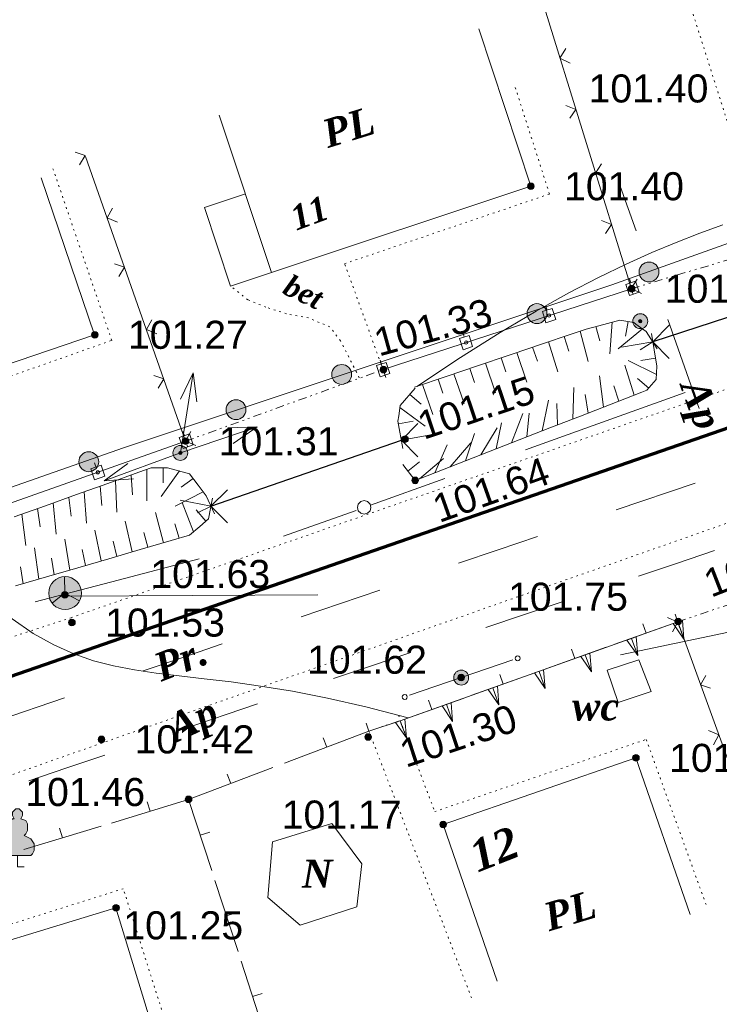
# Model space of a CAD drawing. Header units: millimetres. Extents: x 9396 to 25236, y 15106 to 31102.
# Tile 226 of 256: x 11538 to 11580, y 16719 to 16778. Entities that reach past the tile are written whole.
import ezdxf
from ezdxf.enums import TextEntityAlignment as Align

# ---------------------------------------------------------------- set-up
doc = ezdxf.new("R2010")
doc.units = ezdxf.units.MM
for name, pattern in [('DIVIDE', [1.25, 0.5, -0.25, 0, -0.25, 0, -0.25]), ('DOT', [0.25, 0, -0.25]), ('HIDDEN', [0.375, 0.25, -0.125])]:
    doc.linetypes.add(name, pattern=pattern)
for name, color, linetype, lineweight, true_color in [('1001010', 7, 'Continuous', 9, 0x000000), ('10010110', 7, 'Continuous', 20, 0xa25100), ('10010212', 7, 'Continuous', 9, 0x000000), ('10010230', 7, 'Continuous', 20, 0x000000), ('1060000', 7, 'Continuous', 9, 0x000000), ('1070000', 7, 'DOT', 9, 0x000000), ('2030012', 7, 'Continuous', 9, 0x000000), ('21100200', 7, 'HIDDEN', 0, 0x800080), ('3000105', 7, 'DIVIDE', 9, 0x000000), ('3000130', 7, 'Continuous', 9, 0x000000), ('3000220', 7, 'Continuous', 9, 0x000000), ('3000260', 7, 'Continuous', 9, 0x000000), ('4000210', 7, 'Continuous', 9, 0x000000), ('5010210', 7, 'Continuous', 20, 0x008000), ('5010220', 7, 'Continuous', 30, 0x000000), ('6011210', 1, 'Continuous', 9, 0xff0000), ('8010110', 7, 'Continuous', 20, 0x0080ff), ('8010120', 7, 'Continuous', 20, 0x0080ff), ('8010200', 7, 'Continuous', 9, 0x000000), ('9010110', 7, 'Continuous', 9, 0x000000), ('9010120', 7, 'Continuous', 20, 0x000000), ('9010200', 7, 'Continuous', 9, 0x000000)]:
    doc.layers.add(name, color=color, linetype=linetype, lineweight=lineweight, true_color=true_color)
doc.layers.add('Канализация', color=1, linetype='Continuous', lineweight=70)
doc.styles.add('1', font='timesbi.ttf', dxfattribs={"height": 0.00127})
doc.styles.add('10', font='timesbi.ttf', dxfattribs={"height": 0.001481})
doc.styles.add('2', font='timesbi.ttf', dxfattribs={"height": 0.001693})
doc.styles.add('3', font='timesbi.ttf', dxfattribs={"height": 0.001693})
doc.styles.add('9', font='timesbi.ttf', dxfattribs={"height": 0.001693})
doc.styles.add('F2', font='arial.ttf', dxfattribs={"height": 0.001693})

# ---------------------------------------------------------------- blocks, each defined once
blk = doc.blocks.new('SYMBOL21100200')
at = {"true_color": 0x800080}
h = blk.add_hatch(color=216, dxfattribs=at)
edge = h.paths.add_edge_path()
edge.add_arc((0, 0), 0.1, 0, 360)
at = {"color": 216, "linetype": 'Continuous', "lineweight": 0, "true_color": 0x800080}
blk.add_circle((0, 0), 0.1, dxfattribs=at)
blk = doc.blocks.new('SYMBOL5010220')
at = {"color": 18, "linetype": 'Continuous', "lineweight": 9, "true_color": 0x000000, "flags": 128}
blk.add_lwpolyline([(0.5, 0.5), (0, 0), (0.5, -0.5)], dxfattribs=at)
blk = doc.blocks.new('SYMBOL4000210')
at = {"true_color": 0xffffff}
blk.add_hatch(color=7, dxfattribs=at).paths.add_polyline_path([(0.05, 1.75), (-0.05, 1.75), (-0.15, 1.65), (-0.15, 1.55), (-0.1, 1.45), (-0.15, 1.45), (-0.25, 1.35), (-0.3, 1.25), (-0.3, 1.1), (-0.25, 1), (-0.2, 0.95), (-0.3, 0.9), (-0.35, 0.85), (-0.4, 0.8), (-0.5, 0.65), (-0.5, 0.5), (-0.4, 0.35), (-0.3, 0.35), (-0.1, 0.35), (0, 0.35), (0.15, 0.35), (0.4, 0.35), (0.45, 0.4), (0.5, 0.5), (0.5, 0.7), (0.4, 0.85), (0.2, 0.95), (0.25, 1), (0.3, 1.1), (0.3, 1.3), (0.25, 1.4), (0.1, 1.45), (0.15, 1.55), (0.15, 1.65)])
at = {"color": 18, "linetype": 'Continuous', "lineweight": 0, "true_color": 0x000000, "flags": 128}
blk.add_lwpolyline([(0.05, 1.75), (-0.05, 1.75), (-0.15, 1.65), (-0.15, 1.55), (-0.1, 1.45), (-0.15, 1.45), (-0.25, 1.35), (-0.3, 1.25), (-0.3, 1.1), (-0.25, 1), (-0.2, 0.95), (-0.3, 0.9), (-0.35, 0.85), (-0.4, 0.8), (-0.5, 0.65), (-0.5, 0.5), (-0.4, 0.35), (-0.3, 0.35), (-0.1, 0.35), (0, 0.35), (0.15, 0.35), (0.4, 0.35), (0.45, 0.4), (0.5, 0.5), (0.5, 0.7), (0.4, 0.85), (0.2, 0.95), (0.25, 1), (0.3, 1.1), (0.3, 1.3), (0.25, 1.4), (0.1, 1.45), (0.15, 1.55), (0.15, 1.65), (0.05, 1.75)], close=True, dxfattribs=at)
blk.add_lwpolyline([(0, 0.35), (0, 0), (0.2, 0)], dxfattribs=at)
blk = doc.blocks.new('SYMBOL2030012')
at = {"true_color": 0xffffff}
h = blk.add_hatch(color=7, dxfattribs=at)
edge = h.paths.add_edge_path()
edge.add_arc((0, 0), 0.225, 0, 360)
at = {"true_color": 0x000000}
h = blk.add_hatch(color=18, dxfattribs=at)
edge = h.paths.add_edge_path()
edge.add_arc((0, 0), 0.05, 0, 360)
at = {"color": 18, "linetype": 'Continuous', "lineweight": 0, "true_color": 0x000000}
for radius in [0.225, 0.05]:
    blk.add_circle((0, 0), radius, dxfattribs=at)
blk = doc.blocks.new('SYMBOL9010200')
at = {"true_color": 0xffffff}
h = blk.add_hatch(color=7, dxfattribs=at)
edge = h.paths.add_edge_path()
edge.add_arc((0.01, 0), 0.495, 0, 360)
at = {"color": 18, "linetype": 'Continuous', "lineweight": 0, "true_color": 0x000000, "flags": 128}
for points in [[(0.0025, 0.007), (-0.007, 0.495)], [(0.0025, 0.0025), (-0.3845, -0.3005)], [(0.005, 0), (0.44, -0.238)]]:
    blk.add_lwpolyline(points, dxfattribs=at)
at = {"color": 18, "linetype": 'Continuous', "lineweight": 0, "true_color": 0x000000}
blk.add_circle((0.01, 0), 0.495, dxfattribs=at)
blk = doc.blocks.new('SYMBOL8010200')
at = {"true_color": 0x000000}
h = blk.add_hatch(color=18, dxfattribs=at)
edge = h.paths.add_edge_path()
edge.add_arc((0, 0), 0.3, 0, 360)
at = {"color": 18, "linetype": 'Continuous', "lineweight": 0, "true_color": 0x000000}
blk.add_circle((0, 0), 0.3, dxfattribs=at)

msp = doc.modelspace()

# ---------------------------------------------------------------- linework, layer by layer
at = {"layer": '1001010', "color": 253}
msp.add_line((11548.995, 16766.643), (11550.57, 16761.898), dxfattribs=at)
for points in [[(11549.887, 16772.208, 0), (11553.038, 16762.717, 0), (11568.698, 16767.917, 0), (11565.547, 16777.408, 0)], [(11523.574, 16763.123, 0), (11526.798, 16753.657, 0), (11542.358, 16758.957, 0), (11539.134, 16768.423, 0)], [(11573.298, 16738.737, 0), (11575.209, 16739.358, 0), (11575.951, 16737.441, 0)], [(11575.951, 16737.441, 0), (11573.972, 16736.774, 0), (11573.298, 16738.737, 0)], [(11578.302, 16723.985, 0), (11575.038, 16733.437, 0), (11563.398, 16729.417, 0), (11566.662, 16719.965, 0)], [(11556.678, 16729.477, 0), (11553.098, 16728.364, 0), (11552.818, 16725.017, 0)], [(11556.678, 16729.477, 0), (11558.489, 16727.053, 0), (11558.193, 16724.457, 0), (11554.779, 16723.344, 0), (11552.818, 16725.017, 0)], [(11546.555, 16714.832, 0), (11543.638, 16724.397, 0), (11531.898, 16720.817, 0), (11534.815, 16711.252, 0)]]:
    msp.add_polyline3d(points, dxfattribs=at)
at = {"layer": '10010110'}
for points in [[(11561.804, 16755.837, 0), (11564.454, 16757.59, 0), (11566.847, 16759.097, 0), (11569.011, 16760.387, 0), (11570.978, 16761.486, 0), (11572.777, 16762.422, 0), (11574.438, 16763.222, 0), (11575.991, 16763.914, 0), (11577.467, 16764.524, 0), (11578.891, 16765.079, 0), (11580.278, 16765.59, 0)], [(11561.286, 16735.847, 0), (11558.74, 16736.515, 18.396), (11556.418, 16737.042, 37.772), (11554.301, 16737.454, 57.619), (11552.369, 16737.771, 77.429), (11550.601, 16738.017, 96.695), (11548.976, 16738.214, 114.907), (11547.476, 16738.386, 131.558), (11546.079, 16738.554, 146.14), (11544.765, 16738.744, 158.077), (11543.512, 16738.98, 166.518), (11542.299, 16739.292, 170.548), (11541.101, 16739.705, 169.248), (11539.898, 16740.247, 161.702), (11538.666, 16740.946, 146.992), (11537.384, 16741.829, 124.201), (11536.028, 16742.922, 92.411)]]:
    msp.add_polyline3d(points, dxfattribs=at)
at = {"layer": '10010212', "color": 253}
for p, q in [((11572.621, 16759.457), (11572.851, 16758.587)), ((11573.591, 16759.717), (11573.451, 16757.817)), ((11573.591, 16759.717), (11573.451, 16757.817)), ((11574.561, 16759.757), (11574.411, 16758.867)), ((11569.281, 16758.377), (11571.181, 16759.017)), ((11570.701, 16758.857), (11570.981, 16757.977)), ((11571.661, 16759.167), (11572.161, 16757.337)), ((11571.661, 16759.167), (11572.161, 16757.337)), ((11575.441, 16759.307), (11573.961, 16758.117)), ((11575.441, 16759.307), (11573.961, 16758.117)), ((11575.971, 16759.027), (11576.291, 16757.067)), ((11568.801, 16758.217), (11569.091, 16757.367)), ((11569.751, 16758.537), (11570.321, 16756.727)), ((11569.751, 16758.537), (11570.321, 16756.727)), ((11576.051, 16758.537), (11574.171, 16758.217)), ((11576.051, 16758.537), (11574.171, 16758.217)), ((11576.051, 16758.537), (11575.291, 16758.047)), ((11565.481, 16757.087), (11567.381, 16757.737)), ((11566.901, 16757.577), (11567.191, 16756.717)), ((11567.851, 16757.897), (11568.451, 16756.097)), ((11567.851, 16757.897), (11568.451, 16756.097)), ((11576.211, 16757.557), (11575.321, 16757.407)), ((11563.581, 16756.437), (11565.481, 16757.087)), ((11565.951, 16757.247), (11566.561, 16755.447)), ((11565.951, 16757.247), (11566.561, 16755.447)), ((11574.931, 16755.317), (11574.371, 16757.127)), ((11574.931, 16755.317), (11574.371, 16757.127)), ((11576.271, 16756.567), (11574.561, 16757.397)), ((11576.271, 16756.567), (11574.561, 16757.397)), ((11561.681, 16755.797), (11563.581, 16756.437)), ((11564.051, 16756.607), (11564.661, 16754.807)), ((11564.051, 16756.607), (11564.661, 16754.807)), ((11565.001, 16756.927), (11565.291, 16756.077)), ((11573.081, 16754.597), (11572.831, 16756.477)), ((11573.081, 16754.597), (11572.831, 16756.477)), ((11562.151, 16755.957), (11562.771, 16754.157)), ((11562.151, 16755.957), (11562.771, 16754.157)), ((11563.101, 16756.277), (11563.391, 16755.427)), ((11571.231, 16753.877), (11571.291, 16755.777)), ((11571.231, 16753.877), (11571.291, 16755.777)), ((11574.001, 16754.957), (11573.711, 16755.877)), ((11575.811, 16755.737), (11575.121, 16756.317)), ((11561.391, 16755.357), (11562.071, 16754.767)), ((11572.151, 16754.237), (11571.971, 16755.357)), ((11575.391, 16755.497), (11573.541, 16754.777)), ((11560.791, 16754.577), (11562.321, 16753.437)), ((11560.791, 16754.577), (11562.321, 16753.437)), ((11569.381, 16753.157), (11569.761, 16755.017)), ((11569.381, 16753.157), (11569.761, 16755.017)), ((11570.301, 16753.517), (11570.271, 16754.807)), ((11573.541, 16754.777), (11571.691, 16754.057)), ((11567.531, 16752.437), (11568.211, 16754.207)), ((11567.531, 16752.437), (11568.211, 16754.207)), ((11568.451, 16752.797), (11568.591, 16754.237)), ((11571.691, 16754.057), (11569.841, 16753.337)), ((11560.701, 16753.587), (11561.581, 16753.747)), ((11566.601, 16752.077), (11566.931, 16753.637)), ((11560.881, 16752.597), (11562.751, 16752.937)), ((11560.881, 16752.597), (11562.751, 16752.937)), ((11564.751, 16751.357), (11565.291, 16752.997)), ((11565.681, 16751.717), (11566.651, 16753.347)), ((11565.681, 16751.717), (11566.651, 16753.347)), ((11569.841, 16753.337), (11567.991, 16752.617)), ((11562.901, 16750.637), (11563.651, 16752.327)), ((11563.831, 16750.997), (11565.061, 16752.447)), ((11563.831, 16750.997), (11565.061, 16752.447)), ((11567.991, 16752.617), (11566.141, 16751.897)), ((11566.141, 16751.897), (11564.291, 16751.177)), ((11561.271, 16750.737), (11561.971, 16751.297)), ((11561.971, 16750.277), (11563.431, 16751.497)), ((11561.971, 16750.277), (11563.431, 16751.497)), ((11564.291, 16751.177), (11562.441, 16750.457)), ((11543.161, 16749.997), (11545.041, 16750.667)), ((11544.571, 16750.497), (11544.661, 16749.297)), ((11545.521, 16750.837), (11545.521, 16748.937)), ((11545.521, 16750.837), (11545.521, 16748.937)), ((11547.481, 16750.747), (11546.381, 16749.197)), ((11547.481, 16750.747), (11546.381, 16749.197)), ((11546.501, 16750.927), (11546.501, 16750.027)), ((11541.271, 16749.317), (11543.161, 16749.997)), ((11542.691, 16749.827), (11542.801, 16748.657)), ((11543.631, 16750.157), (11543.701, 16748.267)), ((11543.631, 16750.157), (11543.701, 16748.267)), ((11548.311, 16750.297), (11547.591, 16749.757)), ((11539.391, 16748.647), (11541.271, 16749.317)), ((11541.741, 16749.487), (11541.871, 16747.597)), ((11541.741, 16749.487), (11541.871, 16747.597)), ((11548.911, 16749.487), (11547.221, 16748.617)), ((11548.911, 16749.487), (11547.221, 16748.617)), ((11537.501, 16747.977), (11539.391, 16748.647)), ((11539.861, 16748.817), (11540.041, 16746.927)), ((11539.861, 16748.817), (11540.041, 16746.927)), ((11540.801, 16749.147), (11540.941, 16748.017)), ((11549.391, 16748.617), (11547.521, 16748.977)), ((11549.391, 16748.617), (11547.521, 16748.977)), ((11548.341, 16747.077), (11547.641, 16748.847)), ((11548.341, 16747.077), (11547.641, 16748.847)), ((11537.971, 16748.147), (11538.221, 16746.257)), ((11537.971, 16748.147), (11538.221, 16746.257)), ((11538.921, 16748.477), (11539.081, 16747.377)), ((11546.521, 16746.407), (11546.041, 16748.247)), ((11546.521, 16746.407), (11546.041, 16748.247)), ((11549.081, 16747.717), (11548.491, 16748.397)), ((11549.391, 16748.617), (11548.571, 16748.227)), ((11544.641, 16745.857), (11544.211, 16747.717)), ((11544.641, 16745.857), (11544.211, 16747.717)), ((11547.461, 16746.687), (11547.211, 16747.547)), ((11542.761, 16745.317), (11542.381, 16747.177)), ((11542.761, 16745.317), (11542.381, 16747.177)), ((11545.581, 16746.137), (11545.341, 16747.027)), ((11540.871, 16744.767), (11540.561, 16746.637)), ((11540.871, 16744.767), (11540.561, 16746.637)), ((11543.701, 16745.587), (11543.481, 16746.517)), ((11546.991, 16746.547), (11545.111, 16745.997)), ((11538.991, 16744.217), (11538.731, 16746.097)), ((11538.991, 16744.217), (11538.731, 16746.097)), ((11541.821, 16745.037), (11541.621, 16746.007)), ((11545.111, 16745.997), (11543.231, 16745.447)), ((11539.931, 16744.487), (11539.761, 16745.487)), ((11543.231, 16745.447), (11541.351, 16744.897)), ((11538.051, 16743.937), (11537.901, 16744.967)), ((11541.351, 16744.897), (11539.461, 16744.357)), ((11539.461, 16744.357), (11537.581, 16743.807))]:
    msp.add_line(p, q, dxfattribs=at)
for points in [[(11571.181, 16759.017, 0), (11572.041, 16759.297, 0), (11573.101, 16759.587, 0)], [(11573.101, 16759.587, 0), (11574.071, 16759.847, 0), (11574.911, 16759.697, 0), (11575.031, 16759.607, 0)], [(11575.031, 16759.607, 0), (11575.651, 16759.147, 0), (11576.321, 16758.107, 0)], [(11567.381, 16757.737, 0), (11568.631, 16758.157, 0), (11569.281, 16758.377, 0)], [(11576.301, 16757.067, 0), (11576.251, 16756.257, 0), (11575.701, 16755.617, 0), (11575.391, 16755.497, 0)], [(11560.721, 16754.077, 0), (11560.811, 16754.697, 0), (11561.721, 16755.737, 0)], [(11560.971, 16752.107, 0), (11560.671, 16753.757, 0), (11560.721, 16754.077, 0)], [(11562.441, 16750.457, 0), (11561.721, 16750.177, 0), (11560.961, 16751.127, 0)], [(11545.041, 16750.667, 0), (11545.781, 16750.927, 0), (11546.771, 16750.927, 0), (11546.991, 16750.867, 0)], [(11546.991, 16750.867, 0), (11548.101, 16750.577, 0), (11548.611, 16749.887, 0)], [(11548.611, 16749.887, 0), (11549.091, 16749.247, 0), (11549.601, 16748.167, 0)], [(11549.481, 16749.097, 0), (11549.241, 16747.857, 0), (11548.711, 16747.397, 0)], [(11548.711, 16747.397, 0), (11548.101, 16746.867, 0), (11546.991, 16746.547, 0)]]:
    msp.add_polyline3d(points, dxfattribs=at)
at = {"layer": '10010230', "color": 253}
for p, q in [((11560.814, 16735.679), (11577.558, 16741.637)), ((11577.561, 16741.637), (11577.931, 16740.607)), ((11574.771, 16740.647), (11575.141, 16739.607)), ((11571.981, 16739.647), (11572.351, 16738.617)), ((11569.191, 16738.657), (11569.551, 16737.627)), ((11566.391, 16737.667), (11566.761, 16736.627)), ((11563.601, 16736.677), (11563.971, 16735.637)), ((11560.811, 16735.677), (11561.181, 16734.647))]:
    msp.add_line(p, q, dxfattribs=at)
for points in [[(11577.281, 16741.537, 0), (11577.931, 16740.607, 0), (11577.841, 16741.737, 0)], [(11574.491, 16740.547, 0), (11575.141, 16739.607, 0), (11575.051, 16740.747, 0)], [(11571.701, 16739.557, 0), (11572.351, 16738.617, 0), (11572.261, 16739.747, 0)], [(11568.911, 16738.557, 0), (11569.551, 16737.627, 0), (11569.461, 16738.757, 0)], [(11566.121, 16737.567, 0), (11566.761, 16736.627, 0), (11566.671, 16737.767, 0)], [(11563.331, 16736.577, 0), (11563.971, 16735.637, 0), (11563.881, 16736.767, 0)], [(11560.531, 16735.577, 0), (11561.181, 16734.647, 0), (11561.091, 16735.777, 0)]]:
    msp.add_polyline3d(points, dxfattribs=at)
for points in [[(11577.281, 16741.537, 0), (11577.931, 16740.607, 0), (11577.841, 16741.737, 0), (11577.281, 16741.537, 0)], [(11574.491, 16740.547, 0), (11575.141, 16739.607, 0), (11575.051, 16740.747, 0), (11574.491, 16740.547, 0)], [(11571.701, 16739.557, 0), (11572.351, 16738.617, 0), (11572.261, 16739.747, 0), (11571.701, 16739.557, 0)], [(11568.911, 16738.557, 0), (11569.551, 16737.627, 0), (11569.461, 16738.757, 0), (11568.911, 16738.557, 0)], [(11566.121, 16737.567, 0), (11566.761, 16736.627, 0), (11566.671, 16737.767, 0), (11566.121, 16737.567, 0)], [(11563.331, 16736.577, 0), (11563.971, 16735.637, 0), (11563.881, 16736.767, 0), (11563.331, 16736.577, 0)], [(11560.531, 16735.577, 0), (11561.181, 16734.647, 0), (11561.091, 16735.777, 0), (11560.531, 16735.577, 0)]]:
    msp.add_polyline3d(points, close=True, dxfattribs=at)
at = {"layer": '1060000', "color": 253}
for p, q in [((11548.995, 16766.643), (11551.462, 16767.463)), ((11553.038, 16762.717), (11550.57, 16761.898)), ((11540.659, 16743.184, 201.862), (11555.827, 16743.281, 4.388)), ((11558.918, 16735.057), (11560.814, 16735.679))]:
    msp.add_line(p, q, dxfattribs=at)
msp.add_polyline3d([(11588.658, 16745.417, 0), (11580.618, 16741.013, 0), (11574.11, 16739.644, 0)], dxfattribs=at)
at = {"layer": '1070000', "color": 253}
for p, q in [((11577.534, 16781.299), (11582.975, 16764.184)), ((11558.918, 16735.057), (11565.167, 16718.817))]:
    msp.add_line(p, q, dxfattribs=at)
for points in [[(11559.778, 16756.857, 0), (11557.451, 16763.244, 0), (11569.817, 16767.449, 0), (11567.69, 16774.077, 0)], [(11531.918, 16746.897, 0), (11529.403, 16753.672, 0), (11543.402, 16758.619, 0), (11539.841, 16769.007, 0)], [(11631.61, 16766.031, 9.996), (11590.029, 16750.932, 17.847), (11493.276, 16716.92, 39.487), (11419.136, 16691.715, 57.371)], [(11558.341, 16756.368, 0), (11557.203, 16758.594, 0), (11556.56, 16759.435, 0), (11555.274, 16759.979, 0), (11553.939, 16760.227, 0), (11552.702, 16760.622, 0), (11551.614, 16761.068, 0), (11550.57, 16761.898, 0)], [(11476.99, 16721.2, 94.392), (11504.617, 16730.006, 94.392), (11540.941, 16741.893, 94.392), (11589.261, 16758.734, 94.392)], [(11560.814, 16735.679, 0), (11562.892, 16730.195, 0), (11575.654, 16734.548, 0), (11579.315, 16724.457, 0)], [(11547.36, 16715.256, 0), (11544.095, 16725.545, 0), (11531.234, 16721.489, 0), (11527.518, 16724.697, 0)]]:
    msp.add_polyline3d(points, dxfattribs=at)
at = {"layer": '3000105', "color": 253}
for p, q in [((11574.758, 16761.737), (11584.398, 16764.617)), ((11574.615, 16762.217), (11574.93, 16761.163)), ((11559.948, 16756.387), (11559.574, 16757.422)), ((11547.858, 16752.537), (11559.778, 16756.857)), ((11547.688, 16753.008), (11548.062, 16751.973)), ((11577.558, 16741.637), (11588.658, 16745.417)), ((11577.397, 16742.111), (11577.751, 16741.069)), ((11560.97, 16735.204), (11560.627, 16736.249)), ((11558.918, 16735.057), (11560.814, 16735.679)), ((11558.762, 16735.533), (11559.105, 16734.487))]:
    msp.add_line(p, q, dxfattribs=at)
at = {"layer": '3000130', "color": 253}
for p, q in [((11574.641, 16762.327), (11574.721, 16762.097)), ((11559.778, 16756.857), (11574.758, 16761.737)), ((11569.601, 16760.687), (11569.681, 16760.447)), ((11564.601, 16759.057), (11564.671, 16758.817)), ((11559.591, 16757.427), (11559.671, 16757.187)), ((11547.691, 16753.117), (11547.781, 16752.877)), ((11531.918, 16746.897), (11547.858, 16752.537)), ((11542.351, 16751.227), (11542.441, 16750.987))]:
    msp.add_line(p, q, dxfattribs=at)
for points in [[(11574.651, 16761.337, 0), (11575.231, 16761.527, 0), (11575.011, 16762.187, 0), (11574.431, 16761.997, 0), (11574.651, 16761.337, 0)], [(11574.831, 16761.667, 0), (11574.881, 16761.677, 0), (11574.911, 16761.717, 0), (11574.921, 16761.757, 0), (11574.911, 16761.807, 0), (11574.881, 16761.847, 0), (11574.831, 16761.857, 0), (11574.781, 16761.847, 0), (11574.751, 16761.807, 0), (11574.741, 16761.757, 0), (11574.751, 16761.717, 0), (11574.781, 16761.677, 0), (11574.831, 16761.667, 0)], [(11569.601, 16759.687, 0), (11570.191, 16759.877, 0), (11569.971, 16760.547, 0), (11569.391, 16760.357, 0), (11569.601, 16759.687, 0)], [(11569.791, 16760.027, 0), (11569.831, 16760.037, 0), (11569.871, 16760.067, 0), (11569.881, 16760.117, 0), (11569.871, 16760.167, 0), (11569.831, 16760.197, 0), (11569.791, 16760.217, 0), (11569.741, 16760.197, 0), (11569.701, 16760.167, 0), (11569.691, 16760.117, 0), (11569.701, 16760.067, 0), (11569.741, 16760.037, 0), (11569.791, 16760.027, 0)], [(11564.601, 16758.057, 0), (11565.181, 16758.247, 0), (11564.971, 16758.917, 0), (11564.381, 16758.727, 0), (11564.601, 16758.057, 0)], [(11564.781, 16758.397, 0), (11564.831, 16758.407, 0), (11564.861, 16758.437, 0), (11564.881, 16758.487, 0), (11564.861, 16758.537, 0), (11564.831, 16758.567, 0), (11564.781, 16758.587, 0), (11564.731, 16758.567, 0), (11564.701, 16758.537, 0), (11564.691, 16758.487, 0), (11564.701, 16758.437, 0), (11564.731, 16758.407, 0), (11564.781, 16758.397, 0)], [(11559.591, 16756.427, 0), (11560.181, 16756.617, 0), (11559.961, 16757.287, 0), (11559.381, 16757.097, 0), (11559.591, 16756.427, 0)], [(11559.781, 16756.767, 0), (11559.821, 16756.777, 0), (11559.861, 16756.807, 0), (11559.871, 16756.857, 0), (11559.861, 16756.907, 0), (11559.821, 16756.937, 0), (11559.781, 16756.947, 0), (11559.731, 16756.937, 0), (11559.701, 16756.907, 0), (11559.681, 16756.857, 0), (11559.701, 16756.807, 0), (11559.731, 16756.777, 0), (11559.781, 16756.767, 0)], [(11547.701, 16752.107, 0), (11548.321, 16752.327, 0), (11548.091, 16752.987, 0), (11547.461, 16752.767, 0), (11547.701, 16752.107, 0)], [(11547.891, 16752.457, 0), (11547.941, 16752.467, 0), (11547.981, 16752.497, 0), (11547.991, 16752.547, 0), (11547.981, 16752.597, 0), (11547.941, 16752.637, 0), (11547.891, 16752.647, 0), (11547.841, 16752.637, 0), (11547.811, 16752.597, 0), (11547.791, 16752.547, 0), (11547.811, 16752.497, 0), (11547.841, 16752.467, 0), (11547.891, 16752.457, 0)], [(11542.361, 16750.217, 0), (11542.981, 16750.437, 0), (11542.751, 16751.097, 0), (11542.131, 16750.877, 0), (11542.361, 16750.217, 0)], [(11542.551, 16750.567, 0), (11542.601, 16750.577, 0), (11542.641, 16750.617, 0), (11542.651, 16750.657, 0), (11542.641, 16750.707, 0), (11542.601, 16750.747, 0), (11542.551, 16750.757, 0), (11542.511, 16750.747, 0), (11542.471, 16750.707, 0), (11542.461, 16750.657, 0), (11542.471, 16750.617, 0), (11542.511, 16750.577, 0), (11542.551, 16750.567, 0)]]:
    msp.add_polyline3d(points, close=True, dxfattribs=at)
at = {"layer": '3000220', "color": 253}
for p, q in [((11573.761, 16740.287), (11577.561, 16741.637)), ((11575.661, 16740.967), (11575.461, 16741.527)), ((11569.441, 16738.747), (11573.241, 16740.107)), ((11571.341, 16739.427), (11571.141, 16739.987)), ((11565.131, 16737.217), (11568.931, 16738.567)), ((11567.031, 16737.887), (11566.831, 16738.457)), ((11560.811, 16735.677), (11564.611, 16737.027)), ((11562.711, 16736.357), (11562.511, 16736.917)), ((11553.821, 16733.117), (11558.921, 16735.057)), ((11556.371, 16734.087), (11556.161, 16734.647)), ((11548.041, 16730.917), (11553.131, 16732.857)), ((11550.581, 16731.887), (11550.371, 16732.447)), ((11543.381, 16729.507), (11548.041, 16730.917)), ((11548.041, 16730.917), (11549.431, 16726.637)), ((11545.711, 16730.217), (11545.541, 16730.787)), ((11538.091, 16727.907), (11542.751, 16729.317)), ((11540.421, 16728.607), (11540.251, 16729.187)), ((11548.731, 16728.777), (11549.311, 16728.957)), ((11549.621, 16726.047), (11551.021, 16721.767)), ((11550.321, 16723.907), (11550.891, 16724.087)), ((11551.211, 16721.177), (11552.601, 16716.897)), ((11551.901, 16719.037), (11552.481, 16719.227))]:
    msp.add_line(p, q, dxfattribs=at)
at = {"layer": '3000260', "color": 253}
for p, q in [((11574.758, 16761.737), (11569.273, 16779.45)), ((11547.858, 16752.537), (11541.819, 16769.706)), ((11577.558, 16741.637), (11583.866, 16724.277))]:
    msp.add_line(p, q, dxfattribs=at)
for points in [[(11571.071, 16775.347, 0), (11570.451, 16775.647, 0), (11570.801, 16776.217, 0)], [(11571.051, 16772.017, 0), (11571.411, 16772.557, 0), (11570.811, 16772.797, 0)], [(11541.461, 16769.207, 0), (11541.801, 16769.767, 0), (11541.201, 16769.967, 0)], [(11573.221, 16768.397, 0), (11572.601, 16768.697, 0), (11572.951, 16769.267, 0)], [(11543.741, 16765.757, 0), (11543.121, 16766.017, 0), (11543.441, 16766.597, 0)], [(11573.201, 16765.067, 0), (11573.561, 16765.607, 0), (11572.961, 16765.847, 0)], [(11543.831, 16762.477, 0), (11544.171, 16763.027, 0), (11543.571, 16763.237, 0)], [(11575.371, 16761.447, 0), (11574.751, 16761.747, 0), (11575.101, 16762.317, 0)], [(11546.111, 16759.017, 0), (11545.491, 16759.277, 0), (11545.811, 16759.857, 0)], [(11546.201, 16755.737, 0), (11546.541, 16756.297, 0), (11545.931, 16756.497, 0)], [(11548.481, 16752.287, 0), (11547.851, 16752.547, 0), (11548.181, 16753.127, 0)], [(11576.931, 16741.897, 0), (11577.561, 16741.627, 0), (11577.241, 16741.037, 0)], [(11579.261, 16738.407, 0), (11578.941, 16737.837, 0), (11579.541, 16737.637, 0)], [(11579.411, 16735.087, 0), (11580.031, 16734.817, 0), (11579.721, 16734.227, 0)]]:
    msp.add_polyline3d(points, dxfattribs=at)
at = {"layer": '5010210'}
for p, q in [((11574.091, 16767.917, 42.344), (11575.041, 16765.237, 42.344)), ((11578.861, 16754.517, 42.344), (11576.951, 16759.877, 42.344)), ((11579.781, 16745.937), (11577.481, 16745.167)), ((11577.481, 16745.167), (11575.181, 16744.397)), ((11565.981, 16741.307), (11570.581, 16742.857)), ((11561.381, 16739.767), (11559.081, 16738.997)), ((11559.081, 16738.997), (11556.781, 16738.227)), ((11547.591, 16735.137), (11552.191, 16736.687)), ((11542.991, 16733.597), (11540.691, 16732.827)), ((11540.691, 16732.827), (11538.391, 16732.057))]:
    msp.add_line(p, q, dxfattribs=at)
at = {"layer": '5010220', "color": 253}
for p, q in [((11586.078, 16761.797), (11576.05, 16758.532)), ((11549.388, 16748.615), (11560.878, 16752.597))]:
    msp.add_line(p, q, dxfattribs=at)
at = {"layer": '6011210'}
for q in [(11548.32, 16756.67), (11552.178, 16753.411), (11542.94, 16750.141)]:
    msp.add_line((11547.539, 16751.832), q, dxfattribs=at)
for points in [[(11547.555, 16755.071, 0), (11548.32, 16756.67, 0), (11548.32, 16756.67, 0), (11548.543, 16754.912, 0)], [(11550.408, 16753.337, 0), (11552.178, 16753.411, 0), (11552.178, 16753.411, 0), (11550.73, 16752.39, 0)], [(11544.709, 16750.259, 0), (11542.94, 16750.141, 0), (11542.94, 16750.141, 0), (11544.363, 16751.197, 0)]]:
    msp.add_polyline3d(points, dxfattribs=at)
at = {"layer": '8010110'}
for points in [[(11601.973, 16772.108, 0), (11573.587, 16761.97, 0), (11544.108, 16752.144, 0)], [(11544.108, 16752.144, 0), (11510.73, 16740.446, 0), (11482.812, 16731.088, 100.916)]]:
    msp.add_polyline3d(points, dxfattribs=at)
at = {"layer": '8010120'}
for p, q in [((11578.611, 16750.007, 0.511), (11573.851, 16748.397, 0.511)), ((11566.711, 16745.987, 0.511), (11569.091, 16746.787, 0.511)), ((11564.331, 16745.177, 0.511), (11566.711, 16745.987, 0.511)), ((11559.571, 16743.557, 0.511), (11554.821, 16741.937, 0.511)), ((11547.681, 16739.497, 0.511), (11550.061, 16740.307, 0.511)), ((11545.301, 16738.687, 0.511), (11547.681, 16739.497, 0.511)), ((11540.551, 16737.067, 0.511), (11535.791, 16735.437, 0.511))]:
    msp.add_line(p, q, dxfattribs=at)
at = {"layer": '9010110', "color": 253}
for q in [(11567.612, 16739.347), (11561.367, 16737.211)]:
    msp.add_line((11564.489, 16738.28), q, dxfattribs=at)
for points in [[(11568.046, 16739.444, 0), (11568.025, 16739.519, 0), (11567.971, 16739.574, 0), (11567.896, 16739.594, 0), (11567.821, 16739.574, 0), (11567.766, 16739.519, 0), (11567.746, 16739.444, 0), (11567.766, 16739.369, 0), (11567.821, 16739.314, 0), (11567.896, 16739.294, 0), (11567.971, 16739.314, 0), (11568.025, 16739.369, 0), (11568.046, 16739.444, 0)], [(11561.233, 16737.114, 0), (11561.213, 16737.189, 0), (11561.158, 16737.244, 0), (11561.083, 16737.264, 0), (11561.008, 16737.244, 0), (11560.953, 16737.189, 0), (11560.933, 16737.114, 0), (11560.953, 16737.039, 0), (11561.008, 16736.984, 0), (11561.083, 16736.964, 0), (11561.158, 16736.984, 0), (11561.213, 16737.039, 0), (11561.233, 16737.114, 0)]]:
    msp.add_polyline3d(points, close=True, dxfattribs=at)
at = {"layer": '9010120', "color": 253}
for p, q in [((11573.241, 16753.767), (11578.011, 16755.467)), ((11568.371, 16752.027), (11573.241, 16753.767)), ((11563.501, 16750.287), (11559.021, 16748.687)), ((11558.151, 16748.367), (11553.771, 16746.807)), ((11543.781, 16744.157), (11548.681, 16745.437)), ((11538.771, 16742.847), (11543.781, 16744.157))]:
    msp.add_line(p, q, dxfattribs=at)
msp.add_polyline3d([(11558.631, 16748.137, 0), (11558.841, 16748.197, 0), (11558.991, 16748.337, 0), (11559.041, 16748.547, 0), (11558.991, 16748.747, 0), (11558.841, 16748.897, 0), (11558.631, 16748.957, 0), (11558.431, 16748.897, 0), (11558.281, 16748.747, 0), (11558.231, 16748.547, 0), (11558.281, 16748.337, 0), (11558.431, 16748.197, 0), (11558.631, 16748.137, 0)], close=True, dxfattribs=at)
at = {"layer": 'Канализация'}
msp.add_lwpolyline([(12361.868, 16992.041), (12286.155, 16965.196), (12228.058, 16943.6), (12120.519, 16906.753), (12004.621, 16878.174), (11922.466, 16858.661), (11809.947, 16826.78), (11701.855, 16794.341), (11600.292, 16760.172), (11503.352, 16726.577), (11465.813, 16714.048), (11407.728, 16691.236), (11350.046, 16671.285)], dxfattribs=at)

# ---------------------------------------------------------------- block references
at = {"layer": '2030012', "color": 253, "xscale": 2, "yscale": 2, "zscale": 2}
for p in [(11575.298, 16759.777), (11547.539, 16751.832), (11564.489, 16738.28)]:
    msp.add_blockref('SYMBOL2030012', p, dxfattribs=at)
at = {"layer": '21100200', "xscale": 2, "yscale": 2, "zscale": 2}
for p in [(11568.698, 16767.917, 202.8), (11574.778, 16761.737, 203.1), (11542.378, 16758.957, 202.54), (11559.798, 16756.857, 202.66), (11561.098, 16752.657, 202.3), (11547.858, 16752.537, 202.62), (11561.718, 16750.177, 203.28), (11540.568, 16743.269, 203.264), (11540.997, 16741.599, 203.058), (11577.578, 16741.657, 203.5), (11564.489, 16738.28, 203.24), (11542.775, 16734.552, 202.845), (11558.878, 16734.697, 202.6), (11575.038, 16733.437, 202.6), (11548.038, 16730.937, 202.92), (11563.398, 16729.417, 202.34), (11543.658, 16724.397, 202.5)]:
    msp.add_blockref('SYMBOL21100200', p, dxfattribs=at)
at = {"layer": '4000210', "color": 253, "xscale": 2, "yscale": 2, "zscale": 2}
msp.add_blockref('SYMBOL4000210', (11537.718, 16726.857), dxfattribs=at)
at = {"layer": '5010220', "color": 253, "xscale": 2, "yscale": 2, "zscale": 2}
for p in [(11576.05, 16758.532), (11560.878, 16752.597), (11549.388, 16748.615)]:
    msp.add_blockref('SYMBOL5010220', p, dxfattribs=at)
at = {"layer": '8010200', "color": 253, "xscale": 2, "yscale": 2, "zscale": 2}
for p in [(11575.825, 16762.748, 126.271), (11569.062, 16760.236), (11557.276, 16756.565, 3.85), (11550.9, 16754.439, 56.907), (11542.012, 16751.3, 21.575)]:
    msp.add_blockref('SYMBOL8010200', p, dxfattribs=at)
at = {"layer": '9010200', "color": 253, "xscale": 2, "yscale": 2, "zscale": 2}
msp.add_blockref('SYMBOL9010200', (11540.563, 16743.378, 202.288), dxfattribs=at)

# ---------------------------------------------------------------- texts
at = {"layer": '1001010', "color": 253, "style": '9'}
for rotation, p in [(17.2, (11556.192, 16771.023)), (16.6, (11569.55, 16723.781))]:
    msp.add_text('PL', height=1.693, rotation=rotation, dxfattribs=at).set_placement(p, align=Align.MIDDLE_LEFT)
at = {"layer": '1001010', "color": 1, "true_color": 0xff0000, "style": '10'}
for s, height, rotation, p in [('11', 1.4813, 20.3, (11554.272, 16765.923)), ('12', 1.9105, 21.6, (11565.13, 16727.401))]:
    msp.add_text(s, height=height, rotation=rotation, dxfattribs=at).set_placement(p, align=Align.MIDDLE_LEFT)
at = {"layer": '1001010', "color": 253, "style": '9'}
for s, p in [('wc', (11571.184, 16736.54)), ('N', (11554.874, 16726.451))]:
    msp.add_text(s, height=1.693, dxfattribs=at).set_placement(p, align=Align.MIDDLE_LEFT)
at = {"layer": '1070000', "color": 253}
for s, height, rotation, style, p in [('bet', 1.2697, 334.2, '1', (11553.916, 16762.053)), ('Pr.', 1.693, 21.2, '2', (11546.073, 16738.813, 33.684))]:
    msp.add_text(s, height=height, rotation=rotation, dxfattribs=dict(at, style=style)).set_placement(p, align=Align.MIDDLE_LEFT)
at = {"layer": '21100200', "color": 253, "style": 'F2'}
for s, p in [('101.40', (11572.178, 16773.817, 202.8)), ('101.40', (11570.698, 16767.917, 202.8)), ('101.55', (11576.778, 16761.737, 203.1)), ('101.27', (11544.378, 16758.957, 202.54)), ('101.31', (11549.858, 16752.537, 202.62)), ('101.63', (11545.728, 16744.529, 17.984)), ('101.75', (11567.318, 16743.157, 203.5)), ('101.53', (11542.997, 16741.599, 203.058)), ('101.62', (11555.189, 16739.36, 0.02)), ('101.42', (11544.775, 16734.552, 202.845)), ('101.30', (11577.038, 16733.437, 202.6)), ('101.46', (11538.178, 16731.377, 202.92)), ('101.17', (11553.658, 16730.017, 202.34)), ('101.25', (11544.098, 16723.337, 202.5))]:
    msp.add_text(s, height=1.693, dxfattribs=at).set_placement(p, align=Align.MIDDLE_LEFT)
for s, rotation, p in [('101.33', 15.4, (11559.298, 16758.457, 202.66)), ('101.15', 18.6, (11561.958, 16753.417, 202.3)), ('101.64', 19.6, (11562.878, 16748.397, 203.28)), ('101.81', 21.3, (11579.258, 16743.877, 16.2)), ('101.30', 18.3, (11560.878, 16733.637, 202.6))]:
    msp.add_text(s, height=1.693, rotation=rotation, dxfattribs=at).set_placement(p, align=Align.MIDDLE_LEFT)
at = {"layer": '5010210', "color": 253}
for rotation, style, p in [(289.7, '3', (11578.486, 16756.172, 90.564)), (25.1, '2', (11546.931, 16735.117, 145.82))]:
    msp.add_text('Ap', height=1.693, rotation=rotation, dxfattribs=dict(at, style=style)).set_placement(p, align=Align.MIDDLE_LEFT)

doc.saveas('drawing.dxf')
